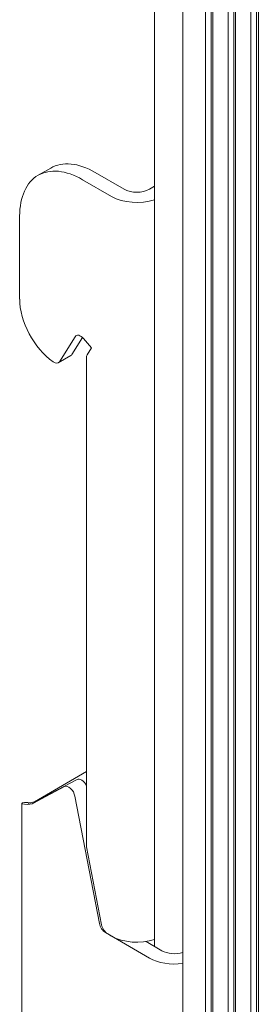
# Model space of a CAD drawing. Header units: millimetres. Extents: x 5 to 292, y 5 to 205.
# Tile 4 of 21: x 41.8 to 48.5, y 73.81 to 101.41. Entities that reach past the tile are written whole.
import ezdxf

# ---------------------------------------------------------------- set-up
doc = ezdxf.new("R2010")
doc.units = ezdxf.units.MM

# ---------------------------------------------------------------- blocks, each defined once
blk = doc.blocks.new('Seite_1')
at = {"color": 7, "linetype": 'Continuous', "lineweight": 9}
for p, q in [((45.5837, 110.7665), (45.5837, 75.4327)), ((46.3792, 110.3073), (46.3792, 54.5092)), ((47.0169, 109.9391), (47.0169, 54.1112)), ((47.176, 109.8473), (47.176, 54.1214)), ((47.229, 109.8166), (47.229, 53.9887)), ((47.6533, 109.5717), (47.6533, 53.7437)), ((47.8124, 109.4798), (47.8124, 53.7539)), ((47.8654, 109.4492), (47.8654, 53.6213)), ((48.2897, 109.2043), (48.2897, 53.3763)), ((48.4488, 109.1124), (48.4488, 53.3865)), ((48.5018, 109.0818), (48.5018, 53.2538)), ((42.6733, 97.2541), (42.3197, 97.05)), ((44.3829, 96.4567), (43.5697, 96.9262)), ((44.7364, 96.6608), (43.9233, 97.1303)), ((45.5837, 96.7418), (45.4435, 96.6608)), ((41.8019, 95.9056), (41.8019, 93.5786)), ((42.9173, 91.8249), (43.3559, 92.5241)), ((43.2709, 92.029), (43.5667, 92.5007)), ((43.595, 92.4705), (43.815, 92.2084)), ((43.815, 92.2084), (43.6965, 92.0194)), ((42.8862, 91.7943), (43.2398, 91.9985)), ((43.6758, 91.9355), (43.6758, 78.2796)), ((42.2161, 79.4881), (43.6758, 80.3309)), ((42.5091, 79.6293), (43.4123, 80.115)), ((42.1555, 79.4252), (43.0587, 79.9108)), ((42.5091, 79.6293), (42.1555, 79.4252)), ((43.353, 79.6435), (44.0389, 76.071)), ((41.8626, 79.4392), (41.8626, 57.6119)), ((43.681, 78.2272), (44.102, 76.0346)), ((44.2104, 75.8173), (45.4435, 75.1053)), ((44.2735, 75.7808), (44.3829, 75.7177)), ((45.3488, 75.5683), (45.7971, 75.3095))]:
    blk.add_line(p, q, dxfattribs=at)
at = {"color": 7, "lineweight": 9, "flags": 128}
for points in [[(42.4252, 79.5808), (42.2656, 79.5044), (42.1425, 79.464), (42.0657, 79.4466), (42.0363, 79.4408), (42.0391, 79.4399)], [(42.1119, 79.4571), (42.0311, 79.4642), (41.9387, 79.463), (41.8818, 79.4532), (41.8626, 79.4392), (41.8818, 79.4251), (41.9387, 79.4153), (42.0311, 79.4141), (42.1555, 79.4252)]]:
    blk.add_lwpolyline(points, dxfattribs=at)
at = {"color": 7, "linetype": 'Continuous', "lineweight": 9}
for centre, major_axis, start_param, end_param in [((43.9233, 95.0891), (-1.25, 2.1651), 5.4977871, 6.2831853), ((43.5697, 94.885), (-1.25, 2.1651), 5.4977871, 7.0685835), ((45.09, 96.865), (-0.5, 0), 0.7853982, 2.3561945), ((45.09, 96.865), (-1, 0), 0.7853982, 2.0871568), ((42.8626, 92.9662), (-0.75, 1.299), 0.7853982, 2.241228), ((43.512, 92.3382), (-0.125, 0.2165), 5.009095, 6.5798913), ((43.1148, 92.215), (0.125, -0.2165), 6.2831852, 6.5798913), ((43.8526, 91.8334), (-0.125, 0.2165), 0.296706, 0.7853982), ((42.7612, 92.0108), (0.125, -0.2165), 5.3828206, 6.5798913), ((43.5351, 79.8972), (0.125, -0.2165), 1.4355836, 3.1241394), ((43.1815, 79.6931), (0.125, -0.2165), 1.0297443, 3.1241394), ((43.8526, 78.1776), (-0.125, 0.2165), 0.7853982, 1.0297443), ((44.2104, 76.0214), (-0.125, 0.2165), 1.0297443, 2.3561945), ((44.2735, 75.985), (-0.125, 0.2165), 1.0297443, 2.3561945), ((45.09, 76.126), (-1, 0), 0.7853982, 2.0871568), ((46.1507, 75.5136), (-1, 0), 0.7853982, 1.8013878), ((46.1507, 75.5136), (-0.5, 0), 0.7853982, 2.0455358)]:
    blk.add_ellipse(centre, major_axis=major_axis, ratio=0.5773503, start_param=start_param, end_param=end_param, dxfattribs=at)

msp = doc.modelspace()

# ---------------------------------------------------------------- block references
msp.add_blockref('Seite_1', (0, 0))

doc.saveas('drawing.dxf')
